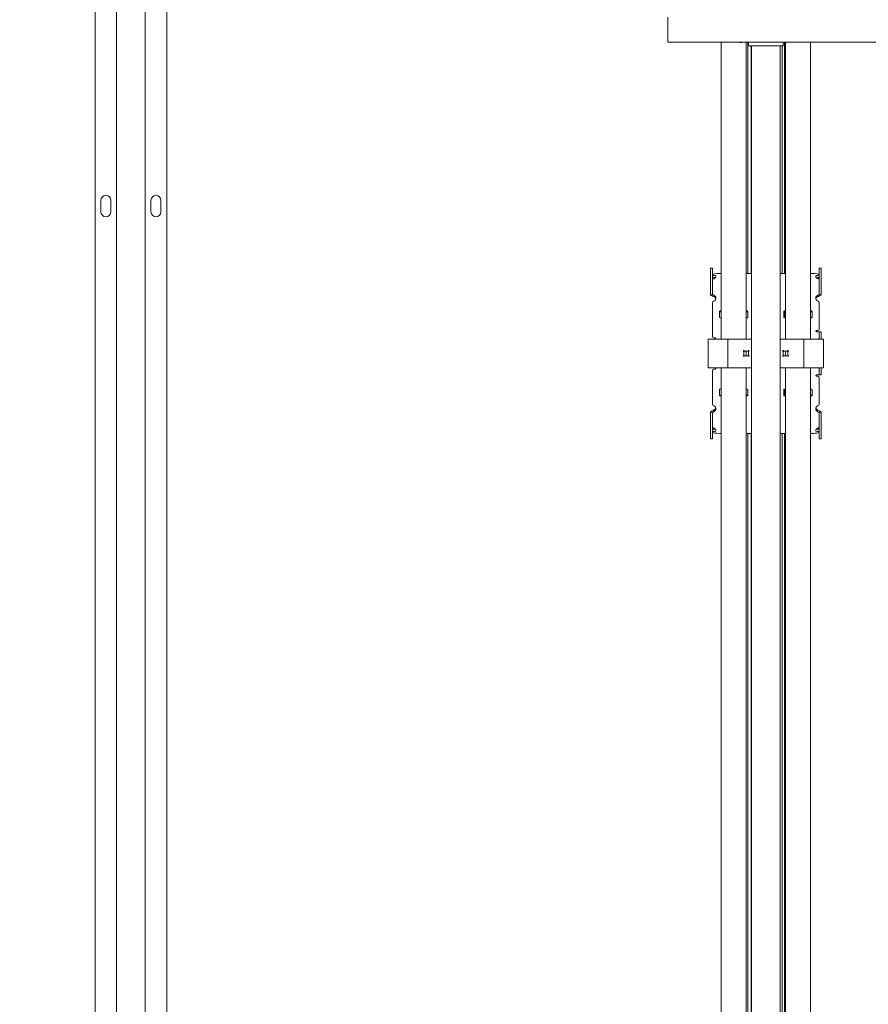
# Model space of a CAD drawing. Header units: millimetres. Extents: x -70269 to 35056, y -51814 to 48966.
# Tile 150 of 220: x -33448 to -32262, y 27938 to 29315. Entities that reach past the tile are written whole.
import ezdxf
from ezdxf import colors
from ezdxf.entities.mleader import LeaderData, LeaderLine
from ezdxf.math import Vec2, Vec3

# ---------------------------------------------------------------- set-up
doc = ezdxf.new("R2010")
doc.units = ezdxf.units.MM
doc.layers.add('00 - nowa technologia myjni_Nr_pióra__95', color=7, linetype='Continuous', lineweight=20, true_color=0x7c7c7c)
doc.layers.add('IS_Wentylacja_Opis', color=7, linetype='Continuous', lineweight=13)
doc.layers.add('XREF', color=8, linetype='Continuous', lineweight=9)
doc.styles.get("Standard").update_dxf_attribs({"font": 'arial.ttf'})

# ---------------------------------------------------------------- blocks, each defined once
blk = doc.blocks.new('parter 2025.10.15')
at = {"layer": '00 - nowa technologia myjni_Nr_pióra__95', "color": 8, "linetype": 'Continuous', "lineweight": 5}
for p, q in [((521.77, 2482.54), (521.77, 2135.4)), ((514.77, 2452.58), (514.77, 2133.08)), ((518.77, 2452.58), (518.77, 2133.08)), ((511.77, 2451.25), (511.77, 2135.4)), ((591.83, 2387.58), (591.83, 2384.58)), ((591.83, 2384.08), (591.83, 2384.58)), ((629.43, 2384.08), (591.83, 2384.08)), ((599.28, 2361.14), (599.28, 2384.08)), ((601.91, 2384.08), (601.91, 2384.04)), ((601.91, 2384.04), (601.94, 2384.04)), ((601.94, 2384.04), (602.19, 2384.04)), ((602.19, 2384.04), (602.19, 2384.08)), ((602.78, 2361.14), (602.78, 2384.08)), ((602.79, 2384.04), (602.79, 2384.08)), ((602.79, 2384.04), (602.82, 2384.04)), ((602.82, 2384.04), (603.08, 2384.04)), ((603, 2361.14), (603, 2384.04)), ((603.11, 2384.04), (603.08, 2384.04)), ((603.11, 2384.08), (603.11, 2383.58)), ((603.93, 2383.58), (603.11, 2383.58)), ((603.48, 2361.14), (603.48, 2383.58)), ((603.53, 2383.58), (603.53, 2138.58)), ((607.13, 2383.58), (603.93, 2383.58)), ((607.96, 2383.58), (607.13, 2383.58)), ((607.53, 2383.58), (607.53, 2138.58)), ((607.81, 2361.14), (607.81, 2383.58)), ((607.96, 2384.08), (607.96, 2383.58)), ((608.13, 2361.14), (608.13, 2384.08)), ((608.28, 2361.14), (608.28, 2384.08)), ((611.78, 2361.14), (611.78, 2384.08)), ((512.57, 2360.38), (512.57, 2361.98)), ((513.97, 2361.98), (513.97, 2360.38)), ((519.57, 2360.38), (519.57, 2361.98)), ((520.97, 2361.98), (520.97, 2360.38)), ((599.28, 2352.26), (599.28, 2361.14)), ((602.78, 2352.26), (602.78, 2361.14)), ((603, 2352.26), (603, 2361.14)), ((603.48, 2352.26), (603.48, 2361.14)), ((607.81, 2352.26), (607.81, 2361.14)), ((608.13, 2352.26), (608.13, 2361.14)), ((608.28, 2352.26), (608.28, 2361.14)), ((611.78, 2352.26), (611.78, 2361.14)), ((597.78, 2352.15), (597.78, 2352.5)), ((598.08, 2352.5), (597.78, 2352.5)), ((597.78, 2350.94), (597.78, 2352.15)), ((598.08, 2352.15), (598.08, 2352.5)), ((598.08, 2352.15), (598.08, 2350.94)), ((599.28, 2350.02), (599.28, 2352.26)), ((602.78, 2350.02), (602.78, 2352.26)), ((603, 2351.75), (603, 2352.26)), ((603.48, 2351.75), (603.48, 2352.26)), ((607.81, 2351.75), (607.81, 2352.26)), ((608.13, 2351.75), (608.13, 2352.26)), ((608.28, 2350.02), (608.28, 2352.26)), ((611.78, 2350.02), (611.78, 2352.26)), ((612.98, 2352.5), (612.98, 2352.15)), ((612.98, 2352.5), (613.28, 2352.5)), ((612.98, 2350.94), (612.98, 2352.15)), ((613.28, 2352.5), (613.28, 2352.15)), ((613.28, 2352.15), (613.28, 2350.94)), ((597.78, 2349.54), (597.78, 2350.94)), ((598.08, 2349.54), (598.08, 2350.94)), ((598.53, 2351.35), (598.53, 2351.35)), ((599.28, 2351.75), (599.08, 2351.75)), ((603.53, 2351.75), (602.78, 2351.75)), ((608.28, 2351.75), (607.53, 2351.75)), ((611.98, 2351.75), (611.78, 2351.75)), ((612.98, 2350.94), (612.98, 2349.54)), ((613.28, 2350.94), (613.28, 2349.54)), ((597.78, 2349.54), (597.78, 2348.82)), ((598.08, 2348.82), (598.08, 2349.54)), ((599.28, 2347.7), (599.28, 2350.02)), ((602.78, 2347.7), (602.78, 2350.02)), ((608.28, 2347.7), (608.28, 2350.02)), ((611.78, 2347.7), (611.78, 2350.02)), ((612.98, 2348.82), (612.98, 2349.54)), ((613.28, 2349.54), (613.28, 2348.82)), ((597.78, 2348.82), (597.78, 2348.77)), ((598.08, 2348.77), (597.78, 2348.77)), ((598.08, 2348.82), (598.08, 2348.77)), ((598.08, 2347.69), (598.08, 2344.71)), ((598.33, 2348.67), (598.33, 2348.47)), ((598.53, 2348.33), (598.53, 2348.33)), ((598.53, 2348.31), (598.53, 2348.33)), ((599.28, 2346.37), (599.28, 2347.7)), ((602.78, 2346.37), (602.78, 2347.7)), ((608.28, 2346.37), (608.28, 2347.7)), ((611.78, 2346.37), (611.78, 2347.7)), ((612.73, 2348.67), (612.73, 2348.47)), ((612.98, 2348.77), (612.98, 2348.82)), ((612.98, 2348.77), (613.28, 2348.77)), ((612.98, 2344.71), (612.98, 2347.69)), ((613.28, 2348.77), (613.28, 2348.82)), ((599.03, 2346.42), (599.03, 2345.67)), ((599.28, 2346.51), (599.13, 2346.51)), ((599.28, 2346.41), (599.13, 2346.41)), ((599.28, 2342.94), (599.28, 2346.37)), ((602.93, 2346.51), (602.78, 2346.51)), ((602.93, 2346.41), (602.78, 2346.41)), ((602.78, 2342.94), (602.78, 2346.37)), ((603, 2346.37), (603, 2346.39)), ((603, 2345.6), (603, 2346.37)), ((603.03, 2345.67), (603.03, 2346.42)), ((608.03, 2346.42), (608.03, 2345.67)), ((608.28, 2346.51), (608.13, 2346.51)), ((608.13, 2346.37), (608.13, 2346.41)), ((608.28, 2346.41), (608.13, 2346.41)), ((608.13, 2345.57), (608.13, 2346.37)), ((608.28, 2342.94), (608.28, 2346.37)), ((611.93, 2346.51), (611.78, 2346.51)), ((611.93, 2346.41), (611.78, 2346.41)), ((611.78, 2342.94), (611.78, 2346.37)), ((612.03, 2345.67), (612.03, 2346.42)), ((599.28, 2345.57), (599.13, 2345.57)), ((602.93, 2345.57), (602.78, 2345.57)), ((603, 2345.84), (603.03, 2345.84)), ((603, 2345.74), (603.03, 2345.74)), ((608.28, 2345.57), (608.13, 2345.57)), ((611.93, 2345.57), (611.78, 2345.57)), ((598.08, 2344.71), (598.08, 2344.43)), ((598.08, 2344.43), (598.08, 2342.98)), ((612.63, 2343.78), (612.78, 2343.78)), ((612.73, 2343.58), (612.63, 2343.58)), ((612.73, 2343.58), (612.98, 2343.58)), ((612.98, 2344.43), (612.98, 2344.71)), ((612.98, 2343.98), (612.98, 2344.43)), ((612.98, 2343.58), (612.98, 2342.58)), ((612.98, 2343.58), (613.28, 2343.58)), ((613.28, 2343.58), (613.28, 2342.58)), ((597.48, 2342.58), (597.48, 2338.58)), ((598.03, 2342.58), (597.48, 2342.58)), ((599.98, 2342.58), (598.03, 2342.58)), ((598.43, 2342.78), (598.28, 2342.78)), ((599.28, 2342.94), (599.28, 2342.58)), ((600.23, 2342.58), (599.98, 2342.58)), ((600.23, 2342.58), (600.23, 2338.58)), ((600.78, 2342.58), (600.23, 2342.58)), ((603.38, 2342.58), (600.78, 2342.58)), ((602.78, 2342.94), (602.78, 2342.58)), ((603.38, 2342.58), (603.53, 2342.58)), ((607.53, 2342.58), (607.68, 2342.58)), ((610.28, 2342.58), (607.68, 2342.58)), ((608.28, 2342.94), (608.28, 2342.58)), ((610.83, 2342.58), (610.28, 2342.58)), ((611.08, 2342.58), (610.83, 2342.58)), ((610.83, 2338.58), (610.83, 2342.58)), ((613.03, 2342.58), (611.08, 2342.58)), ((611.78, 2342.94), (611.78, 2342.58)), ((613.58, 2342.58), (613.03, 2342.58)), ((613.58, 2338.58), (613.58, 2342.58)), ((602.46, 2340.79), (602.46, 2340.37)), ((602.57, 2340.9), (602.99, 2340.9)), ((602.78, 2340.9), (602.78, 2340.58)), ((603.11, 2340.37), (603.11, 2340.79)), ((607.96, 2340.79), (607.96, 2340.37)), ((608.49, 2340.9), (608.07, 2340.9)), ((608.28, 2340.9), (608.28, 2340.58)), ((608.61, 2340.37), (608.61, 2340.79)), ((602.57, 2340.25), (602.99, 2340.25)), ((602.78, 2340.25), (602.78, 2340.58)), ((608.49, 2340.25), (608.07, 2340.25)), ((608.28, 2340.25), (608.28, 2340.58)), ((597.48, 2338.58), (598.03, 2338.58)), ((598.03, 2338.58), (599.98, 2338.58)), ((598.08, 2338.18), (598.08, 2336.72)), ((598.43, 2338.38), (598.28, 2338.38)), ((599.28, 2338.21), (599.28, 2338.58)), ((599.28, 2334.79), (599.28, 2338.21)), ((599.98, 2338.58), (600.23, 2338.58)), ((600.23, 2338.58), (600.78, 2338.58)), ((600.78, 2338.58), (603.38, 2338.58)), ((601.73, 2338.58), (603.53, 2338.58)), ((602.78, 2338.21), (602.78, 2338.58)), ((602.78, 2334.79), (602.78, 2338.21)), ((607.53, 2338.58), (609.33, 2338.58)), ((607.68, 2338.58), (610.28, 2338.58)), ((608.28, 2338.21), (608.28, 2338.58)), ((608.28, 2334.79), (608.28, 2338.21)), ((610.28, 2338.58), (610.83, 2338.58)), ((610.83, 2338.58), (611.08, 2338.58)), ((611.08, 2338.58), (613.03, 2338.58)), ((611.78, 2338.21), (611.78, 2338.58)), ((611.78, 2334.79), (611.78, 2338.21)), ((612.98, 2338.58), (612.98, 2337.58)), ((613.03, 2338.58), (613.58, 2338.58)), ((613.28, 2338.58), (613.28, 2337.58)), ((598.08, 2336.72), (598.08, 2336.44)), ((612.63, 2337.58), (612.73, 2337.58)), ((612.63, 2337.38), (612.78, 2337.38)), ((612.73, 2337.58), (612.98, 2337.58)), ((612.98, 2337.58), (613.28, 2337.58)), ((612.98, 2336.72), (612.98, 2337.18)), ((612.98, 2336.44), (612.98, 2336.72)), ((598.08, 2333.46), (598.08, 2336.44)), ((599.03, 2335.48), (599.03, 2334.73)), ((599.13, 2335.58), (599.28, 2335.58)), ((602.78, 2335.58), (602.93, 2335.58)), ((603, 2334.79), (603, 2335.55)), ((603.03, 2335.41), (603, 2335.41)), ((603.03, 2335.31), (603, 2335.31)), ((603.03, 2334.73), (603.03, 2335.48)), ((608.03, 2335.48), (608.03, 2334.73)), ((608.13, 2334.79), (608.13, 2335.58)), ((608.13, 2335.58), (608.28, 2335.58)), ((611.78, 2335.58), (611.93, 2335.58)), ((612.03, 2334.73), (612.03, 2335.48)), ((612.98, 2336.44), (612.98, 2333.46)), ((599.13, 2334.74), (599.28, 2334.74)), ((599.13, 2334.64), (599.28, 2334.64)), ((599.28, 2334.79), (599.28, 2333.45)), ((602.78, 2334.79), (602.78, 2333.45)), ((602.78, 2334.74), (602.93, 2334.74)), ((602.78, 2334.64), (602.93, 2334.64)), ((603, 2334.79), (603, 2334.76)), ((608.13, 2334.79), (608.13, 2334.74)), ((608.13, 2334.74), (608.28, 2334.74)), ((608.13, 2334.64), (608.28, 2334.64)), ((608.28, 2334.79), (608.28, 2333.45)), ((611.78, 2334.79), (611.78, 2333.45)), ((611.78, 2334.74), (611.93, 2334.74)), ((611.78, 2334.64), (611.93, 2334.64)), ((598.33, 2332.48), (598.33, 2332.68)), ((599.28, 2331.14), (599.28, 2333.45)), ((602.78, 2331.14), (602.78, 2333.45)), ((608.28, 2331.14), (608.28, 2333.45)), ((611.78, 2331.14), (611.78, 2333.45)), ((612.53, 2332.85), (612.53, 2332.82)), ((612.53, 2332.82), (612.53, 2332.82)), ((612.73, 2332.48), (612.73, 2332.68)), ((597.78, 2332.38), (597.78, 2332.34)), ((598.08, 2332.38), (597.78, 2332.38)), ((597.78, 2331.62), (597.78, 2332.34)), ((597.78, 2330.21), (597.78, 2331.62)), ((598.08, 2332.38), (598.08, 2332.34)), ((598.08, 2332.34), (598.08, 2331.62)), ((598.08, 2330.21), (598.08, 2331.62)), ((599.28, 2331.14), (599.28, 2328.9)), ((602.78, 2331.14), (602.78, 2328.9)), ((608.28, 2331.14), (608.28, 2328.9)), ((611.78, 2331.14), (611.78, 2328.9)), ((612.98, 2332.34), (612.98, 2332.38)), ((612.98, 2332.38), (613.28, 2332.38)), ((612.98, 2332.34), (612.98, 2331.62)), ((612.98, 2331.62), (612.98, 2330.21)), ((613.28, 2332.34), (613.28, 2332.38)), ((613.28, 2331.62), (613.28, 2332.34)), ((613.28, 2331.62), (613.28, 2330.21)), ((597.78, 2329.01), (597.78, 2330.21)), ((598.08, 2330.21), (598.08, 2329.01)), ((612.53, 2329.8), (612.53, 2329.8)), ((612.98, 2329.01), (612.98, 2330.21)), ((613.28, 2330.21), (613.28, 2329.01)), ((597.78, 2328.65), (597.78, 2329.01)), ((598.08, 2328.65), (597.78, 2328.65)), ((598.08, 2328.65), (598.08, 2329.01)), ((599.28, 2329.41), (599.08, 2329.41)), ((599.28, 2320.01), (599.28, 2328.9)), ((603.53, 2329.41), (602.78, 2329.41)), ((602.78, 2320.01), (602.78, 2328.9)), ((603, 2329.41), (603, 2328.9)), ((603, 2320.01), (603, 2328.9)), ((603.48, 2329.41), (603.48, 2328.9)), ((603.48, 2320.01), (603.48, 2328.9)), ((608.28, 2329.41), (607.53, 2329.41)), ((607.81, 2329.41), (607.81, 2328.9)), ((607.81, 2320.01), (607.81, 2328.9)), ((608.13, 2329.41), (608.13, 2328.9)), ((608.13, 2320.01), (608.13, 2328.9)), ((608.28, 2320.01), (608.28, 2328.9)), ((611.98, 2329.41), (611.78, 2329.41)), ((611.78, 2320.01), (611.78, 2328.9)), ((612.98, 2329.01), (612.98, 2328.65)), ((612.98, 2328.65), (613.28, 2328.65)), ((613.28, 2329.01), (613.28, 2328.65)), ((599.28, 2320.01), (599.28, 2256.93)), ((602.78, 2320.01), (602.78, 2256.93)), ((603, 2320.01), (603, 2256.93)), ((603.48, 2320.01), (603.48, 2256.93)), ((607.81, 2320.01), (607.81, 2256.93)), ((608.13, 2320.01), (608.13, 2256.93)), ((608.28, 2320.01), (608.28, 2256.93)), ((611.78, 2320.01), (611.78, 2256.93)), ((599.28, 2213.88), (599.28, 2256.93)), ((602.78, 2213.88), (602.78, 2256.93)), ((603, 2213.88), (603, 2256.93)), ((603.48, 2213.88), (603.48, 2256.93)), ((607.81, 2213.88), (607.81, 2256.93)), ((608.13, 2213.88), (608.13, 2256.93)), ((608.28, 2213.88), (608.28, 2256.93)), ((611.78, 2213.88), (611.78, 2256.93))]:
    blk.add_line(p, q, dxfattribs=at)
for points in [[(598.08, 2351.2), (598.09, 2351.13), (598.1, 2351.07), (598.11, 2351.05), (598.13, 2351.03), (598.16, 2351), (598.2, 2350.99), (598.25, 2350.99), (598.3, 2351.01), (598.33, 2351.04)], [(598.53, 2351.35), (598.53, 2351.39), (598.52, 2351.42), (598.51, 2351.43), (598.48, 2351.45)], [(612.58, 2351.45), (612.56, 2351.44), (612.54, 2351.42), (612.54, 2351.41), (612.53, 2351.37), (612.53, 2351.35)], [(612.73, 2351.04), (612.78, 2351.01), (612.82, 2350.99), (612.85, 2350.99), (612.87, 2350.99), (612.89, 2351), (612.91, 2351.01), (612.93, 2351.02), (612.94, 2351.04), (612.96, 2351.06), (612.97, 2351.09), (612.98, 2351.15), (612.98, 2351.2)], [(598.33, 2348.47), (598.16, 2348.54), (598.07, 2348.58), (598.01, 2348.61), (597.96, 2348.64), (597.91, 2348.68), (597.86, 2348.71), (597.83, 2348.74), (597.81, 2348.77)], [(598.33, 2348.67), (598.31, 2348.69), (598.25, 2348.72), (598.2, 2348.76), (598.12, 2348.81), (598.09, 2348.83), (598.09, 2348.83), (598.08, 2348.83)], [(598.53, 2348.33), (598.53, 2348.38), (598.53, 2348.41), (598.52, 2348.44)], [(598.52, 2348.2), (598.53, 2348.27), (598.53, 2348.33)], [(612.54, 2348.44), (612.53, 2348.41), (612.53, 2348.34), (612.53, 2348.33)], [(612.53, 2348.33), (612.53, 2348.26), (612.54, 2348.2)], [(612.98, 2348.83), (612.98, 2348.83), (612.97, 2348.83), (612.91, 2348.79), (612.84, 2348.74), (612.79, 2348.71), (612.73, 2348.67)], [(613.26, 2348.77), (613.21, 2348.72), (613.14, 2348.66), (613.05, 2348.61), (612.95, 2348.56), (612.88, 2348.53), (612.73, 2348.47)], [(597.81, 2332.38), (597.86, 2332.43), (597.93, 2332.49), (598.01, 2332.54), (598.11, 2332.59), (598.19, 2332.62), (598.33, 2332.68)], [(598.53, 2332.82), (598.53, 2332.88), (598.52, 2332.95)], [(598.52, 2332.71), (598.53, 2332.75), (598.53, 2332.77), (598.53, 2332.82)], [(612.54, 2332.95), (612.53, 2332.88), (612.53, 2332.82)], [(612.53, 2332.82), (612.53, 2332.77), (612.53, 2332.75), (612.54, 2332.71)], [(612.73, 2332.68), (612.9, 2332.61), (612.99, 2332.57), (613.05, 2332.54), (613.11, 2332.51), (613.16, 2332.48), (613.2, 2332.44), (613.23, 2332.41), (613.26, 2332.38)], [(598.08, 2332.32), (598.09, 2332.32), (598.1, 2332.33), (598.15, 2332.36), (598.23, 2332.41), (598.27, 2332.44), (598.33, 2332.48)], [(612.73, 2332.48), (612.76, 2332.46), (612.81, 2332.43), (612.86, 2332.39), (612.94, 2332.34), (612.97, 2332.32), (612.98, 2332.32), (612.98, 2332.32)], [(598.33, 2330.12), (598.29, 2330.15), (598.24, 2330.16), (598.22, 2330.16), (598.19, 2330.16), (598.17, 2330.15), (598.15, 2330.14), (598.14, 2330.13), (598.12, 2330.11), (598.11, 2330.09), (598.1, 2330.06), (598.08, 2330), (598.08, 2329.95)], [(598.48, 2329.7), (598.51, 2329.71), (598.52, 2329.73), (598.53, 2329.75), (598.53, 2329.78), (598.53, 2329.8)], [(612.53, 2329.8), (612.53, 2329.77), (612.54, 2329.73), (612.55, 2329.72), (612.58, 2329.7)], [(612.98, 2329.95), (612.98, 2330.02), (612.96, 2330.08), (612.95, 2330.1), (612.93, 2330.12), (612.9, 2330.15), (612.86, 2330.16), (612.81, 2330.16), (612.77, 2330.14), (612.73, 2330.12)]]:
    blk.add_lwpolyline(points, dxfattribs=at)
for centre, radius, start, end in [((602.65, 2384.28), 0.748, 195.7945, 198.481), ((603.53, 2384.28), 0.748, 195.7928, 198.4794), ((602.37, 2384.28), 0.748, 341.5206, 344.2072), ((513.27, 2361.98), 0.7, 0, 180), ((520.27, 2361.98), 0.7, 0, 180), ((513.27, 2360.38), 0.7, 180, 0), ((520.27, 2360.38), 0.7, 180, 0), ((598.2, 2351.35), 0.331, 327.8924, 0.474), ((612.86, 2351.35), 0.331, 179.526, 212.1075), ((598.09, 2348.83), 0.00314, 101.0441, 195.6522), ((598.12, 2348.13), 0.422, 13.6648, 16.5226), ((612.95, 2348.13), 0.424, 163.4854, 166.3115), ((612.98, 2348.83), 0.00313, 344.3608, 78.8818), ((612.63, 2343.68), 0.1, 90, 270), ((612.78, 2343.98), 0.2, 270, 0), ((598.28, 2342.98), 0.2, 180, 270), ((598.43, 2342.68), 0.1, 270, 90), ((603.38, 2342.28), 0.3, 60.001, 90), ((607.68, 2342.28), 0.3, 90, 120.001), ((602.46, 2340.9), 0.075, 23.5782, 246.4218), ((602.41, 2340.79), 0.05, 0, 66.4218), ((602.57, 2340.95), 0.05, 203.5782, 270), ((602.99, 2340.95), 0.05, 270, 336.4218), ((603.11, 2340.9), 0.075, 293.5782, 156.4218), ((603.16, 2340.79), 0.05, 113.5782, 180), ((607.96, 2340.9), 0.075, 23.5782, 246.4218), ((607.91, 2340.79), 0.05, 0, 66.4218), ((608.07, 2340.95), 0.05, 203.5782, 270), ((608.49, 2340.95), 0.05, 270, 336.4218), ((608.61, 2340.9), 0.075, 293.5782, 156.4218), ((608.66, 2340.79), 0.05, 113.5782, 180), ((602.46, 2340.25), 0.075, 113.5782, 336.4218), ((602.41, 2340.37), 0.05, 293.5782, 0), ((602.57, 2340.2), 0.05, 90, 156.4218), ((602.99, 2340.2), 0.05, 23.5782, 90), ((603.11, 2340.25), 0.075, 203.5782, 66.4218), ((603.16, 2340.37), 0.05, 180, 246.4218), ((607.96, 2340.25), 0.075, 113.5782, 336.4218), ((607.91, 2340.37), 0.05, 293.5782, 0), ((608.07, 2340.2), 0.05, 90, 156.4218), ((608.49, 2340.2), 0.05, 23.5782, 90), ((608.61, 2340.25), 0.075, 203.5782, 66.4218), ((608.66, 2340.37), 0.05, 180, 246.4218), ((598.28, 2338.18), 0.2, 90, 180), ((598.43, 2338.48), 0.1, 270, 90), ((603.38, 2338.88), 0.3, 270, 299.999), ((607.68, 2338.88), 0.3, 239.999, 270), ((612.63, 2337.48), 0.1, 90, 270), ((612.78, 2337.18), 0.2, 0, 90), ((598.12, 2333.02), 0.424, 343.4843, 346.3254), ((612.95, 2333.02), 0.423, 193.6799, 196.5393), ((598.09, 2332.32), 0.00314, 164.3608, 258.8818), ((612.98, 2332.32), 0.00314, 281.0441, 15.6522), ((598.2, 2329.8), 0.331, 359.526, 32.1075), ((612.86, 2329.8), 0.331, 147.8924, 180.474)]:
    blk.add_arc(centre, radius, start, end, dxfattribs=at)
for centre, major_axis, ratio, start_param, end_param in [((599.08, 2351.57), (-1, 0), 0.173648, 4.712389, 6.283185), ((598.28, 2351.52), (-0.2, 0), 0.173648, 0, 1.209157), ((598.28, 2351.23), (-0.2, 0), 0.173648, 0, 1.209157), ((598.03, 2351.41), (0.5, 0), 0.173648, 0.454624, 1.209157), ((598.03, 2351.12), (0.5, 0), 0.173648, 0.506996, 1.209157), ((598.03, 2351.34), (0.5, 0), 0.766044, 5.350068, 5.828561), ((611.98, 2351.57), (-1, 0), 0.173648, 3.141593, 4.712389), ((613.03, 2351.41), (0.5, 0), 0.173648, 1.932436, 2.686968), ((613.03, 2351.34), (0.5, 0), 0.766044, 3.596217, 4.07471), ((613.03, 2351.12), (0.5, 0), 0.173648, 1.932436, 2.634596), ((612.78, 2351.52), (-0.2, 0), 0.173648, 1.932436, 3.141593), ((612.78, 2351.23), (-0.2, 0), 0.173648, 1.932436, 3.141593), ((598.28, 2347.69), (-0.2, 0), 0.939693, 5.074029, 6.283185), ((598.03, 2348.3), (0.5, 0), 0.939693, 5.074029, 6.061819), ((598.03, 2348.36), (0.5, 0), 0.766044, 0.221366, 0.933118), ((598.03, 2348.17), (0.5, 0), 0.766044, 0.221366, 0.933118), ((613.03, 2348.36), (0.5, 0), 0.766044, 2.208475, 2.920227), ((613.03, 2348.17), (0.5, 0), 0.766044, 2.208475, 2.920227), ((613.03, 2348.3), (0.5, 0), 0.939693, 3.362959, 4.350749), ((612.78, 2347.69), (-0.2, 0), 0.939693, 3.141593, 4.350749), ((599.13, 2346.42), (0.0999, 0), 0.939693, 1.570796, 3.141593), ((599.13, 2346.32), (0.0999, 0), 0.939693, 1.570796, 3.141593), ((602.93, 2346.42), (0.0999, 0), 0.939693, 0, 1.570796), ((602.93, 2346.32), (0.0999, 0), 0.939693, 0, 1.570796), ((608.13, 2346.42), (0.0999, 0), 0.939693, 1.570796, 3.141593), ((608.13, 2346.32), (0.0999, 0), 0.939693, 1.570796, 3.141593), ((611.93, 2346.42), (0.0999, 0), 0.939693, 0, 1.570796), ((611.93, 2346.32), (0.0999, 0), 0.939693, 0, 1.570796), ((599.13, 2345.67), (-0.0999, 0), 0.939693, 0, 1.570796), ((602.93, 2345.67), (-0.0999, 0), 0.939693, 1.570796, 3.141593), ((608.13, 2345.67), (-0.0999, 0), 0.939693, 0, 1.570796), ((611.93, 2345.67), (-0.0999, 0), 0.939693, 1.570796, 3.141593), ((599.13, 2335.48), (0.0999, 0), 0.939693, 1.570796, 3.141593), ((602.93, 2335.48), (-0.0999, 0), 0.939693, 3.141593, 4.712389), ((608.13, 2335.48), (0.0999, 0), 0.939693, 1.570796, 3.141593), ((611.93, 2335.48), (-0.0999, 0), 0.939693, 3.141593, 4.712389), ((599.13, 2334.83), (-0.0999, 0), 0.939693, 0, 1.570796), ((599.13, 2334.73), (-0.0999, 0), 0.939693, 0, 1.570796), ((602.93, 2334.83), (-0.0999, 0), 0.939693, 1.570796, 3.141593), ((602.93, 2334.73), (-0.0999, 0), 0.939693, 1.570796, 3.141593), ((608.13, 2334.83), (-0.0999, 0), 0.939693, 0, 1.570796), ((608.13, 2334.73), (-0.0999, 0), 0.939693, 0, 1.570796), ((611.93, 2334.83), (-0.0999, 0), 0.939693, 1.570796, 3.141593), ((611.93, 2334.73), (-0.0999, 0), 0.939693, 1.570796, 3.141593), ((598.28, 2333.46), (-0.2, 0), 0.939693, 0, 1.209157), ((598.03, 2332.85), (0.5, 0), 0.939693, 0.221366, 1.209157), ((598.03, 2332.99), (0.5, 0), 0.766044, 5.350068, 6.061819), ((598.03, 2332.79), (0.5, 0), 0.766044, 5.350068, 6.061819), ((613.03, 2332.85), (0.5, 0), 0.939693, 1.932436, 2.920227), ((613.03, 2332.99), (-0.5, 0), 0.766044, 0.221366, 0.933118), ((613.03, 2332.79), (-0.5, 0), 0.766044, 0.221366, 0.933118), ((612.78, 2333.46), (-0.2, 0), 0.939693, 1.932436, 3.141593), ((598.28, 2329.92), (-0.2, 0), 0.173648, 5.074029, 6.283185), ((598.03, 2330.04), (0.5, 0), 0.173648, 5.074029, 5.776189), ((598.03, 2329.81), (0.5, 0), 0.766044, 0.454624, 0.933118), ((613.03, 2329.81), (-0.5, 0), 0.766044, 5.350068, 5.828561), ((613.03, 2330.04), (0.5, 0), 0.173648, 3.648589, 4.350749), ((612.78, 2329.92), (-0.2, 0), 0.173648, 3.141593, 4.350749), ((598.28, 2329.63), (-0.2, 0), 0.173648, 5.074029, 6.283185), ((599.08, 2329.58), (-1, 0), 0.173648, 0, 1.570796), ((598.03, 2329.74), (0.5, 0), 0.173648, 5.074029, 5.828561), ((611.98, 2329.58), (-1, 0), 0.173648, 1.570796, 3.141593), ((613.03, 2329.74), (0.5, 0), 0.173648, 3.596217, 4.350749), ((612.78, 2329.63), (-0.2, 0), 0.173648, 3.141593, 4.350749)]:
    blk.add_ellipse(centre, major_axis=major_axis, ratio=ratio, start_param=start_param, end_param=end_param, dxfattribs=at)

msp = doc.modelspace()

# ---------------------------------------------------------------- block references
at = {"layer": 'XREF', "xscale": 10, "yscale": 10, "zscale": 10}
msp.add_blockref('parter 2025.10.15', (-38460.6, 5442.3), dxfattribs=at)

# ---------------------------------------------------------------- next in the draw order: leaders
at = {"layer": 'IS_Wentylacja_Opis'}
ml = msp.add_multileader_mtext('Standard', dxfattribs=at)
ml.set_content('{\\fArial Narrow|b0|i0|c161;{\\A1;Wentylator dachowy awaryjny {\\L\\fArial Narrow|b1|i0;LWA.H2-1.1\\P}zgodnie z opracowaniem instalacji wentylacji.\\PZałączanie wentylatorów LWA.H2-1.1-1.2 }\\P\\A1;z systemu detekcji H{\\H0.7x;\\S^ 2;} z jednoczesnym otwarciem bram wjazdowych.}\\A1; ', color=256)
ml.set_leader_properties()
ml.build(insert=Vec2(0, 0))
ml.multileader.update_dxf_attribs({"dogleg_length": 150, "arrow_head_size": 150})
ctx = ml.context
ctx.base_point, ctx.char_height, ctx.arrow_head_size, ctx.plane_origin = Vec3(-43542.8, 28397.8, -2), 200, 150, Vec3(-67807119.1, -56901667.4, -2)
notes = []
notes.append((ctx, [(0, (1, 1, 0), (-38566.6, 28397.8, -2), (-1, 0), 396.5, [(0, [(-32838.1, 27158.6, -2)], 0, [])])]))
ctx.mtext.insert, ctx.mtext.width = Vec3(-43540.8, 28527.1, -2), 4881.725
for ctx, leaders in notes:
    for number, flags, end, landing, length, lines in leaders:
        leader = LeaderData()
        leader.index, (leader.has_last_leader_line, leader.has_dogleg_vector, leader.attachment_direction) = number, flags
        leader.last_leader_point, leader.dogleg_vector, leader.dogleg_length = Vec3(end), Vec3(landing), length
        for number, points, colour, breaks in lines:
            line = LeaderLine()
            line.index, line.vertices, line.color, line.breaks = number, Vec3.list(points), colors.encode_raw_color(colour), breaks
            leader.lines.append(line)
        ctx.leaders.append(leader)

doc.saveas('drawing.dxf')
